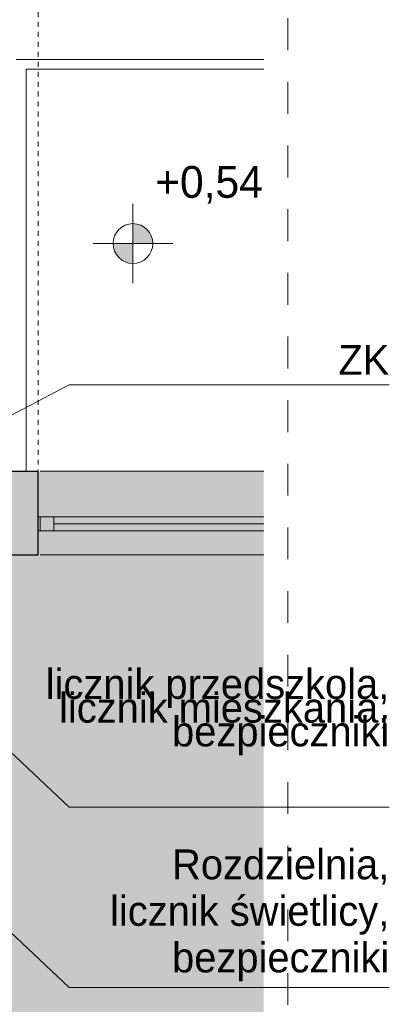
# Model space of a CAD drawing. Extents: x -613240 to -325500, y -25863 to 152403.
# Tile 74 of 254: x -414367 to -412508, y 34673 to 39622. Entities that reach past the tile are written whole.
import ezdxf

# ---------------------------------------------------------------- set-up
doc = ezdxf.new("R2010")
doc.units = 0
doc.header["$MEASUREMENT"] = 0
doc.linetypes.add('Hidden Line', pattern=[50, 25, -25])
doc.linetypes.add('Przerywana', pattern=[320, 160, -160])
for name, color, linetype, lineweight in [('Arch wymiary_Nr_Pióra__21', 7, 'Continuous', 9), ('INWENT OPISY_Nr_Pióra__21', 7, 'Continuous', 9), ('INWENT RZĘDNE_Nr_Pióra__21', 7, 'Continuous', 9), ('INWENT. OKNA_Nr_Pióra__5', 7, 'Continuous', 13), ('INWENT.ŚCIANY_Nr_Pióra__1', 7, 'Continuous', 25), ('INWENT.ŚCIANY_Nr_Pióra__21', 7, 'Continuous', 9), ('Istniejące schody_Nr_Pióra__21', 7, 'Continuous', 9), ('Istniejące schody_Nr_Pióra__5', 7, 'Continuous', 13)]:
    doc.layers.add(name, color=color, linetype=linetype, lineweight=lineweight)
for name, color, linetype, lineweight, true_color in [('arch wypelnienia_Nr_Pióra__2', 7, 'Continuous', 13, 0x7f7f7f), ('instalacja CO_Nr_Pióra__88', 7, 'Continuous', 20, 0xfd4435), ('INWENT CO_Nr_Pióra__88', 7, 'Continuous', 20, 0xfd4435)]:
    doc.layers.add(name, color=color, linetype=linetype, lineweight=lineweight, true_color=true_color)
doc.layers.add('INWENT RZĘDNE', color=7, linetype='Continuous')
doc.styles.add('GENERATED_STYLE_2', font='txt')
doc.styles.add('GENERATED_STYLE_6', font='txt')

# ---------------------------------------------------------------- blocks, each defined once
blk = doc.blocks.new('Koty wysokościowe_11', base_point=(-413797.6, 38497))
at = {"layer": 'INWENT RZĘDNE_Nr_Pióra__21', "linetype": 'Continuous'}
for points in [[(-413797.6, 38497), (-413697.6, 38497), (-413705.2, 38535.2), (-413726.9, 38567.7), (-413759.3, 38589.4), (-413797.6, 38597)], [(-413797.6, 38497), (-413897.6, 38497), (-413890, 38458.7), (-413868.3, 38426.3), (-413835.8, 38404.6), (-413797.6, 38397)]]:
    blk.add_hatch(color=256, dxfattribs=at).paths.add_polyline_path(points, flags=0)
for p, q in [((-413797.6, 38297), (-413797.6, 38697)), ((-413997.6, 38497), (-413597.6, 38497))]:
    blk.add_line(p, q, dxfattribs=at)
blk.add_circle((-413797.6, 38497), 100, dxfattribs=at)
at = {"layer": 'INWENT RZĘDNE_Nr_Pióra__21', "insert": (-413685.8, 38697), "char_height": 160, "attachment_point": 7, "style": 'GENERATED_STYLE_2'}
blk.add_mtext('{+0,54}', dxfattribs=at)

msp = doc.modelspace()

# ---------------------------------------------------------------- hatches: boundary and pattern name
at = {"layer": 'arch wypelnienia_Nr_Pióra__2', "linetype": 'Continuous', "lineweight": 0, "true_color": 0x1f1f1f}
msp.add_hatch(color=250, dxfattribs=at).paths.add_polyline_path([(-414758.1, 22722.6), (-414743.4, 37352.6), (-413139.4, 37352.6), (-413139.4, 36932.6), (-413139.4, 23142.6), (-413139.4, 22722.6)], flags=0)

# ---------------------------------------------------------------- linework, layer by layer
at = {"layer": 'Arch wymiary_Nr_Pióra__21', "linetype": 'Hidden Line'}
msp.add_line((-414273.9, 41960.4), (-414273.9, 37352.6), dxfattribs=at)
at = {"layer": 'instalacja CO_Nr_Pióra__88', "linetype": 'Continuous'}
for p, q in [((-414117.9, 37786.9), (-415579.9, 37017.6)), ((-412508.3, 37786.9), (-414117.9, 37786.9)), ((-414117.9, 35663.7), (-414994.9, 36489.4)), ((-412508.3, 35663.7), (-414117.9, 35663.7)), ((-414117.9, 34756.9), (-414994.9, 35582.6)), ((-412508.3, 34756.9), (-414117.9, 34756.9))]:
    msp.add_line(p, q, dxfattribs=at)
at = {"layer": 'INWENT OPISY_Nr_Pióra__21', "linetype": 'Przerywana'}
msp.add_line((-413019.4, 18669.5), (-413019.4, 42373.7), dxfattribs=at)
at = {"layer": 'INWENT. OKNA_Nr_Pióra__5', "linetype": 'Continuous'}
for p, q in [((-414273.9, 37122.6), (-413139.4, 37122.6)), ((-414264.9, 37122.6), (-414264.9, 37052.6)), ((-414194.9, 37122.6), (-414194.9, 37052.6)), ((-414194.9, 37087.6), (-413139.4, 37087.6)), ((-414273.9, 37052.6), (-413139.4, 37052.6))]:
    msp.add_line(p, q, dxfattribs=at)
at = {"layer": 'INWENT.ŚCIANY_Nr_Pióra__1', "linetype": 'Continuous'}
for p, q in [((-414504.9, 37352.6), (-414273.9, 37352.6)), ((-414273.9, 36932.6), (-414273.9, 37352.6)), ((-414694.9, 36932.6), (-414273.9, 36932.6))]:
    msp.add_line(p, q, dxfattribs=at)
at = {"layer": 'INWENT.ŚCIANY_Nr_Pióra__21', "linetype": 'Continuous'}
for p, q in [((-414264.9, 37352.6), (-413139.4, 37352.6)), ((-414264.9, 36932.6), (-413139.4, 36932.6))]:
    msp.add_line(p, q, dxfattribs=at)
at = {"layer": 'Istniejące schody_Nr_Pióra__21', "linetype": 'Continuous'}
for p, q in [((-414334.9, 37352.6), (-414334.9, 39372.6)), ((-414334.9, 39372.6), (-413139.4, 39372.6))]:
    msp.add_line(p, q, dxfattribs=at)
at = {"layer": 'Istniejące schody_Nr_Pióra__5', "linetype": 'Continuous'}
msp.add_line((-414384.9, 39422.6), (-413139.4, 39422.6), dxfattribs=at)

# ---------------------------------------------------------------- block references
at = {"layer": 'INWENT RZĘDNE'}
msp.add_blockref('Koty wysokościowe_11', (-413797.6, 38497), dxfattribs=at)

# ---------------------------------------------------------------- texts
at = {"layer": 'INWENT CO_Nr_Pióra__88', "linetype": 'Continuous', "insert": (-412508.3, 37987), "char_height": 150, "attachment_point": 3, "style": 'GENERATED_STYLE_6'}
msp.add_mtext('{ZK}', dxfattribs=at)
at = {"layer": 'INWENT CO_Nr_Pióra__88', "linetype": 'Continuous', "char_height": 150, "width": 1984.783, "attachment_point": 3, "style": 'GENERATED_STYLE_6'}
for s, insert, line_spacing_factor in [('{licznik przedszkola,\\Plicznik mieszkania,\\Pbezpieczniki}', (-412508.3, 36357.9), 0.4774), ('{Rozdzielnia,\\Plicznik świetlicy,\\Pbezpieczniki}', (-412508.3, 35451.2), 0.936049)]:
    msp.add_mtext(s, dxfattribs=dict(at, insert=insert, line_spacing_factor=line_spacing_factor))

doc.saveas('drawing.dxf')
